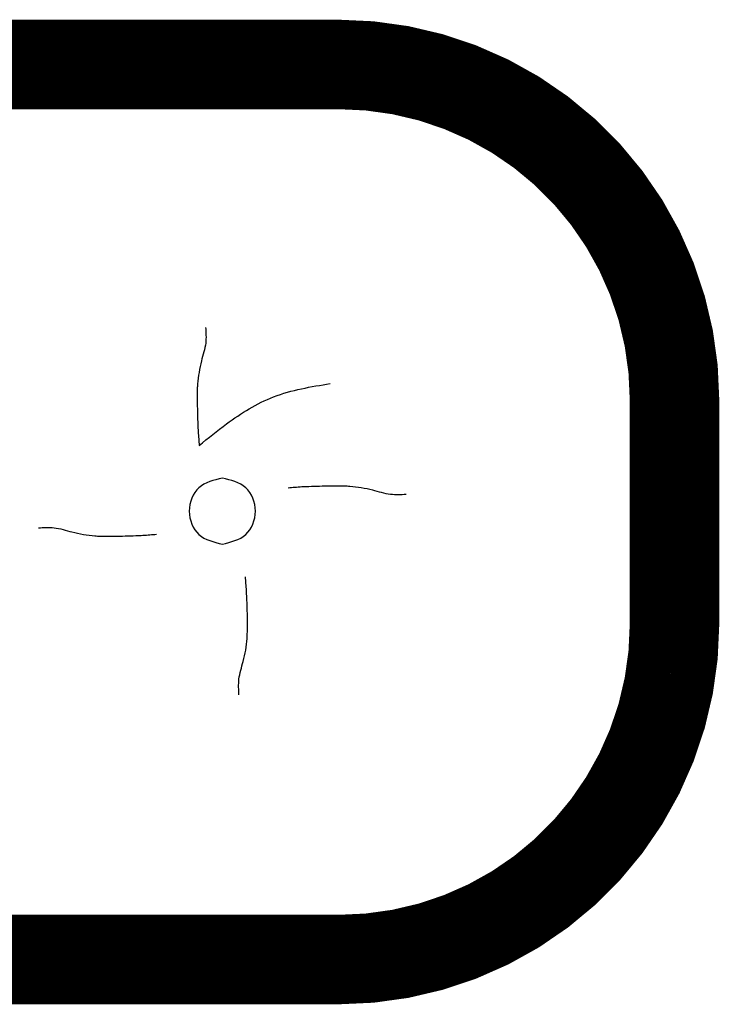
# Model space of a CAD drawing. Header units: inches. Extents: x -832 to -627, y -264 to 26.
# Tile 20 of 23: x -707 to -699, y -61 to -50. Entities that reach past the tile are written whole.
import ezdxf

# ---------------------------------------------------------------- set-up
doc = ezdxf.new("R2010")
doc.units = ezdxf.units.IN

# ---------------------------------------------------------------- blocks, each defined once
blk = doc.blocks.new('MEMBRANA__2', base_point=(-797.25, -81.75))
at = {"color": 7, "linetype": 'Continuous', "const_width": 0.5}
for points in [[(-747.951, -49.9), (-703.451, -49.9)], [(-703.451, -50.4), (-747.951, -50.4)], [(-699.951, -56.4), (-699.951, -53.9)], [(-699.451, -53.9), (-699.451, -56.4)], [(-760.132, -59.9), (-703.451, -59.9)], [(-703.451, -60.4), (-789.451, -60.4)]]:
    blk.add_lwpolyline(points, dxfattribs=at)
for points in [[(-699.451, -53.9, 0.414214), (-703.451, -49.9, 0.414214)], [(-699.951, -53.9, 0.414214), (-703.451, -50.4, 0.414214)], [(-703.451, -59.9, 0.414214), (-699.951, -56.4, 0.414214)], [(-703.451, -60.4, 0.414214), (-699.451, -56.4, 0.414214)]]:
    blk.add_lwpolyline(points, format="xyb", dxfattribs=at)
at = {"color": 7, "linetype": 'Continuous'}
for points in [[(-705.484, -55.398), (-705.486, -55.396), (-705.488, -55.393), (-705.49, -55.391), (-705.492, -55.389), (-705.495, -55.386), (-705.497, -55.384), (-705.499, -55.381), (-705.501, -55.379), (-705.504, -55.376), (-705.506, -55.373), (-705.508, -55.371), (-705.511, -55.368), (-705.513, -55.365), (-705.516, -55.362), (-705.519, -55.359), (-705.521, -55.356), (-705.524, -55.352), (-705.527, -55.349), (-705.53, -55.346), (-705.532, -55.343), (-705.535, -55.339), (-705.538, -55.336), (-705.541, -55.332), (-705.544, -55.329), (-705.547, -55.325), (-705.55, -55.321), (-705.553, -55.318), (-705.557, -55.314), (-705.56, -55.31), (-705.563, -55.306), (-705.566, -55.302), (-705.569, -55.298), (-705.573, -55.294), (-705.576, -55.29), (-705.58, -55.286), (-705.583, -55.281), (-705.586, -55.277), (-705.59, -55.273), (-705.594, -55.268), (-705.597, -55.264), (-705.601, -55.259), (-705.604, -55.255), (-705.608, -55.25), (-705.612, -55.246), (-705.615, -55.241), (-705.619, -55.236), (-705.623, -55.231), (-705.627, -55.226), (-705.63, -55.221), (-705.634, -55.217), (-705.638, -55.212), (-705.642, -55.206), (-705.646, -55.201), (-705.65, -55.196), (-705.654, -55.191), (-705.658, -55.186), (-705.662, -55.18), (-705.666, -55.175), (-705.67, -55.17), (-705.674, -55.164), (-705.678, -55.159), (-705.682, -55.153), (-705.686, -55.148), (-705.69, -55.142), (-705.694, -55.136), (-705.699, -55.131), (-705.703, -55.125), (-705.707, -55.119), (-705.711, -55.113), (-705.715, -55.107), (-705.72, -55.101), (-705.724, -55.095), (-705.728, -55.089), (-705.732, -55.083), (-705.737, -55.077), (-705.741, -55.071), (-705.745, -55.065), (-705.75, -55.059), (-705.754, -55.052), (-705.758, -55.046), (-705.763, -55.04), (-705.767, -55.033), (-705.771, -55.027), (-705.776, -55.02), (-705.78, -55.014), (-705.784, -55.007), (-705.789, -55.001), (-705.793, -54.994), (-705.797, -54.988), (-705.802, -54.981), (-705.806, -54.974), (-705.811, -54.967), (-705.815, -54.96), (-705.819, -54.954), (-705.824, -54.947), (-705.828, -54.94), (-705.832, -54.933), (-705.837, -54.926), (-705.841, -54.919), (-705.845, -54.912), (-705.85, -54.905), (-705.854, -54.898), (-705.859, -54.89), (-705.863, -54.883), (-705.867, -54.876), (-705.872, -54.869), (-705.876, -54.862), (-705.88, -54.854), (-705.885, -54.847), (-705.889, -54.839), (-705.893, -54.832), (-705.897, -54.825), (-705.902, -54.817), (-705.906, -54.81), (-705.91, -54.802), (-705.914, -54.795), (-705.919, -54.787), (-705.923, -54.779), (-705.927, -54.772), (-705.931, -54.764), (-705.935, -54.756), (-705.939, -54.749), (-705.944, -54.741), (-705.948, -54.733), (-705.952, -54.725), (-705.956, -54.717), (-705.96, -54.71), (-705.964, -54.702), (-705.968, -54.694), (-705.972, -54.686), (-705.976, -54.678), (-705.98, -54.67), (-705.984, -54.662), (-705.988, -54.654), (-705.992, -54.646), (-705.996, -54.638), (-705.999, -54.63), (-706.003, -54.621), (-706.007, -54.613), (-706.011, -54.605), (-706.014, -54.597), (-706.018, -54.589), (-706.022, -54.58), (-706.025, -54.572), (-706.029, -54.564), (-706.033, -54.556), (-706.036, -54.547), (-706.04, -54.539), (-706.043, -54.531), (-706.047, -54.522), (-706.05, -54.514), (-706.054, -54.505), (-706.057, -54.497), (-706.06, -54.489), (-706.064, -54.48), (-706.067, -54.472), (-706.07, -54.463), (-706.073, -54.455), (-706.076, -54.446), (-706.08, -54.438), (-706.083, -54.429), (-706.086, -54.42), (-706.089, -54.412), (-706.092, -54.403), (-706.095, -54.395), (-706.097, -54.386), (-706.1, -54.377), (-706.103, -54.369), (-706.106, -54.36), (-706.109, -54.351), (-706.111, -54.343), (-706.114, -54.334), (-706.116, -54.325), (-706.119, -54.316), (-706.121, -54.308), (-706.124, -54.299), (-706.126, -54.29), (-706.129, -54.281), (-706.131, -54.273), (-706.133, -54.264), (-706.135, -54.255), (-706.137, -54.246), (-706.14, -54.237), (-706.142, -54.228), (-706.144, -54.22), (-706.146, -54.211), (-706.147, -54.202), (-706.149, -54.193), (-706.151, -54.184), (-706.153, -54.175), (-706.154, -54.166), (-706.156, -54.158), (-706.158, -54.149), (-706.159, -54.14), (-706.16, -54.132), (-706.162, -54.123), (-706.163, -54.114), (-706.164, -54.106), (-706.165, -54.097), (-706.167, -54.089), (-706.168, -54.08), (-706.169, -54.071), (-706.17, -54.063), (-706.17, -54.054), (-706.171, -54.046), (-706.172, -54.037), (-706.173, -54.028), (-706.173, -54.019), (-706.174, -54.011), (-706.175, -54.002), (-706.175, -53.993), (-706.175, -53.984), (-706.176, -53.975), (-706.176, -53.966), (-706.176, -53.957), (-706.176, -53.948), (-706.177, -53.939), (-706.177, -53.93), (-706.177, -53.923), (-706.176, -53.915), (-706.176, -53.908), (-706.176, -53.9), (-706.176, -53.893), (-706.175, -53.886), (-706.175, -53.878), (-706.175, -53.871), (-706.174, -53.864), (-706.173, -53.857), (-706.173, -53.849), (-706.172, -53.842), (-706.171, -53.835), (-706.17, -53.828), (-706.17, -53.82), (-706.169, -53.813), (-706.168, -53.806), (-706.166, -53.799), (-706.165, -53.792), (-706.164, -53.785), (-706.163, -53.778), (-706.162, -53.771), (-706.16, -53.764), (-706.159, -53.757), (-706.157, -53.75), (-706.156, -53.744), (-706.154, -53.737), (-706.153, -53.73), (-706.151, -53.723), (-706.149, -53.717), (-706.148, -53.71), (-706.145, -53.703), (-706.143, -53.695), (-706.141, -53.688), (-706.139, -53.681), (-706.137, -53.674), (-706.134, -53.667), (-706.132, -53.659), (-706.129, -53.652), (-706.127, -53.645), (-706.124, -53.638), (-706.122, -53.632), (-706.119, -53.625), (-706.116, -53.618), (-706.113, -53.611), (-706.11, -53.604), (-706.107, -53.598), (-706.104, -53.591), (-706.101, -53.585), (-706.098, -53.578), (-706.095, -53.572), (-706.092, -53.565), (-706.088, -53.559), (-706.085, -53.552), (-706.082, -53.546), (-706.078, -53.54), (-706.075, -53.534), (-706.071, -53.527), (-706.068, -53.521), (-706.064, -53.515), (-706.06, -53.509), (-706.057, -53.503), (-706.053, -53.497), (-706.049, -53.491), (-706.045, -53.486), (-706.041, -53.48), (-706.037, -53.474), (-706.033, -53.468), (-706.029, -53.463), (-706.025, -53.457), (-706.021, -53.452), (-706.017, -53.446), (-706.013, -53.44), (-706.009, -53.435), (-706.004, -53.43), (-706, -53.424), (-705.996, -53.419), (-705.991, -53.414), (-705.987, -53.408), (-705.982, -53.403), (-705.978, -53.398), (-705.973, -53.393), (-705.969, -53.388), (-705.964, -53.383), (-705.96, -53.378), (-705.955, -53.373), (-705.95, -53.368), (-705.946, -53.363), (-705.941, -53.358), (-705.936, -53.354), (-705.931, -53.349), (-705.926, -53.344), (-705.922, -53.339), (-705.917, -53.335), (-705.912, -53.33), (-705.907, -53.326), (-705.902, -53.321), (-705.897, -53.317), (-705.892, -53.312), (-705.887, -53.308), (-705.882, -53.304), (-705.876, -53.299), (-705.871, -53.295), (-705.866, -53.291), (-705.861, -53.287), (-705.856, -53.282), (-705.851, -53.278), (-705.845, -53.274), (-705.84, -53.27), (-705.835, -53.266), (-705.83, -53.262), (-705.824, -53.258), (-705.819, -53.255), (-705.814, -53.251), (-705.808, -53.247), (-705.803, -53.243), (-705.798, -53.239), (-705.792, -53.236), (-705.787, -53.232), (-705.781, -53.228), (-705.776, -53.225), (-705.77, -53.221), (-705.765, -53.218), (-705.76, -53.214), (-705.754, -53.211), (-705.749, -53.207), (-705.743, -53.204), (-705.738, -53.201), (-705.732, -53.197), (-705.727, -53.194), (-705.721, -53.191), (-705.716, -53.188), (-705.71, -53.185), (-705.705, -53.181), (-705.699, -53.178), (-705.693, -53.175), (-705.688, -53.172), (-705.682, -53.169), (-705.677, -53.166), (-705.671, -53.163), (-705.666, -53.161), (-705.66, -53.158), (-705.655, -53.155), (-705.649, -53.152), (-705.644, -53.149), (-705.638, -53.147), (-705.633, -53.144), (-705.627, -53.141), (-705.622, -53.139), (-705.616, -53.136), (-705.611, -53.133), (-705.605, -53.131), (-705.6, -53.128), (-705.594, -53.126), (-705.589, -53.124), (-705.583, -53.121), (-705.578, -53.119), (-705.572, -53.116), (-705.567, -53.114), (-705.561, -53.112), (-705.556, -53.11), (-705.551, -53.107), (-705.545, -53.105), (-705.54, -53.103), (-705.535, -53.101), (-705.529, -53.099), (-705.524, -53.097), (-705.519, -53.095), (-705.513, -53.093), (-705.508, -53.091), (-705.503, -53.089), (-705.498, -53.087), (-705.492, -53.085), (-705.487, -53.083), (-705.482, -53.081), (-705.477, -53.08), (-705.472, -53.078), (-705.467, -53.076), (-705.461, -53.074), (-705.456, -53.073), (-705.451, -53.071), (-705.446, -53.069), (-705.441, -53.068), (-705.436, -53.066), (-705.431, -53.065), (-705.427, -53.063), (-705.422, -53.062), (-705.417, -53.06), (-705.412, -53.059), (-705.407, -53.057), (-705.402, -53.056), (-705.398, -53.054), (-705.393, -53.053), (-705.388, -53.052), (-705.384, -53.051), (-705.379, -53.049), (-705.375, -53.048), (-705.37, -53.047), (-705.365, -53.046), (-705.361, -53.045), (-705.357, -53.043), (-705.352, -53.042), (-705.348, -53.041), (-705.343, -53.04), (-705.339, -53.039), (-705.335, -53.038), (-705.331, -53.037), (-705.327, -53.036), (-705.322, -53.035), (-705.318, -53.034), (-705.314, -53.033), (-705.31, -53.033), (-705.306, -53.032), (-705.302, -53.031), (-705.299, -53.03), (-705.295, -53.029), (-705.291, -53.029), (-705.287, -53.028), (-705.284, -53.027), (-705.28, -53.026), (-705.276, -53.026), (-705.273, -53.025), (-705.269, -53.024), (-705.266, -53.024), (-705.263, -53.023), (-705.259, -53.023), (-705.256, -53.022), (-705.253, -53.022), (-705.249, -53.021), (-705.246, -53.021), (-705.243, -53.02), (-705.24, -53.02), (-705.237, -53.019), (-705.234, -53.019), (-705.232, -53.019), (-705.229, -53.018), (-705.226, -53.018), (-705.223, -53.018), (-705.221, -53.017), (-705.218, -53.017), (-705.216, -53.017), (-705.213, -53.017), (-705.211, -53.016), (-705.208, -53.016), (-705.207, -53.016), (-705.206, -53.016), (-705.205, -53.016), (-705.203, -53.016), (-705.202, -53.016), (-705.201, -53.016), (-705.2, -53.016), (-705.198, -53.016), (-705.197, -53.016), (-705.196, -53.016), (-705.194, -53.016), (-705.193, -53.015), (-705.192, -53.015), (-705.19, -53.015), (-705.189, -53.015), (-705.187, -53.015), (-705.186, -53.015), (-705.184, -53.015), (-705.184, -53.015), (-705.184, -53.015), (-705.183, -53.015), (-705.183, -53.015), (-705.182, -53.015), (-705.182, -53.015), (-705.181, -53.015), (-705.18, -53.015), (-705.18, -53.015), (-705.179, -53.015), (-705.178, -53.016), (-705.178, -53.016), (-705.177, -53.016), (-705.176, -53.016), (-705.175, -53.016), (-705.174, -53.016), (-705.174, -53.016), (-705.173, -53.016), (-705.172, -53.016), (-705.171, -53.016), (-705.17, -53.016), (-705.166, -53.016), (-705.162, -53.016), (-705.159, -53.017), (-705.155, -53.017), (-705.151, -53.017), (-705.147, -53.018), (-705.143, -53.018), (-705.14, -53.018), (-705.136, -53.019), (-705.132, -53.019), (-705.129, -53.02), (-705.125, -53.02), (-705.121, -53.021), (-705.118, -53.022), (-705.114, -53.022), (-705.11, -53.023), (-705.107, -53.023), (-705.103, -53.024), (-705.1, -53.025), (-705.096, -53.026), (-705.093, -53.026), (-705.089, -53.027), (-705.086, -53.028), (-705.082, -53.029), (-705.079, -53.03), (-705.076, -53.03), (-705.072, -53.031), (-705.069, -53.032), (-705.066, -53.033), (-705.062, -53.034), (-705.059, -53.035), (-705.056, -53.036), (-705.053, -53.037), (-705.05, -53.038), (-705.047, -53.039), (-705.044, -53.04), (-705.041, -53.041), (-705.038, -53.042), (-705.035, -53.043), (-705.032, -53.044), (-705.029, -53.045), (-705.026, -53.046), (-705.023, -53.047), (-705.02, -53.048), (-705.017, -53.049), (-705.015, -53.05), (-705.012, -53.051), (-705.009, -53.052), (-705.007, -53.053), (-705.004, -53.054), (-705.002, -53.055), (-704.999, -53.056), (-704.997, -53.057), (-704.994, -53.058), (-704.992, -53.059), (-704.99, -53.06), (-704.987, -53.061), (-704.985, -53.062), (-704.983, -53.063), (-704.981, -53.064), (-704.979, -53.065), (-704.977, -53.066), (-704.975, -53.067), (-704.973, -53.068), (-704.971, -53.069), (-704.969, -53.07), (-704.967, -53.07), (-704.965, -53.071), (-704.963, -53.072), (-704.962, -53.073), (-704.96, -53.074), (-704.959, -53.075), (-704.957, -53.075), (-704.956, -53.076), (-704.954, -53.077), (-704.953, -53.078), (-704.951, -53.078), (-704.95, -53.079), (-704.949, -53.08), (-704.948, -53.08), (-704.947, -53.081), (-704.946, -53.081), (-704.945, -53.082), (-704.944, -53.083), (-704.943, -53.083), (-704.942, -53.083), (-704.941, -53.084), (-704.941, -53.084), (-704.94, -53.085), (-704.939, -53.085), (-704.939, -53.085), (-704.938, -53.086), (-704.938, -53.086), (-704.937, -53.086), (-704.937, -53.086), (-704.937, -53.086), (-704.937, -53.086), (-704.937, -53.087), (-704.937, -53.087)], [(-704.937, -53.087), (-704.936, -53.262), (-704.984, -53.462), (-705.026, -53.719), (-705.03, -53.774), (-705.031, -53.837), (-705.031, -53.886), (-705.03, -53.937), (-705.024, -54.174), (-705.014, -54.332), (-705.008, -54.406)], [(-705.008, -54.406), (-704.703, -54.166), (-704.177, -53.863), (-703.545, -53.715)], [(-703.545, -53.715), (-703.537, -53.715), (-703.529, -53.715), (-703.521, -53.715), (-703.513, -53.715), (-703.506, -53.715), (-703.498, -53.716), (-703.49, -53.716), (-703.483, -53.717), (-703.475, -53.717), (-703.468, -53.718), (-703.46, -53.719), (-703.453, -53.719), (-703.446, -53.72), (-703.438, -53.721), (-703.431, -53.722), (-703.424, -53.723), (-703.416, -53.724), (-703.409, -53.725), (-703.402, -53.726), (-703.395, -53.727), (-703.388, -53.728), (-703.381, -53.73), (-703.374, -53.731), (-703.367, -53.732), (-703.36, -53.734), (-703.353, -53.735), (-703.347, -53.737), (-703.34, -53.739), (-703.333, -53.74), (-703.326, -53.742), (-703.32, -53.744), (-703.313, -53.746), (-703.307, -53.747), (-703.3, -53.749), (-703.294, -53.751), (-703.287, -53.753), (-703.281, -53.756), (-703.274, -53.758), (-703.268, -53.76), (-703.262, -53.762), (-703.255, -53.764), (-703.249, -53.767), (-703.243, -53.769), (-703.237, -53.771), (-703.231, -53.774), (-703.225, -53.776), (-703.219, -53.779), (-703.213, -53.782), (-703.207, -53.784), (-703.201, -53.787), (-703.195, -53.79), (-703.189, -53.792), (-703.183, -53.795), (-703.178, -53.798), (-703.172, -53.801), (-703.166, -53.804), (-703.161, -53.807), (-703.155, -53.81), (-703.149, -53.813), (-703.144, -53.816), (-703.138, -53.819), (-703.133, -53.823), (-703.127, -53.826), (-703.122, -53.829), (-703.117, -53.832), (-703.111, -53.836), (-703.106, -53.839), (-703.101, -53.842), (-703.095, -53.846), (-703.09, -53.849), (-703.085, -53.853), (-703.08, -53.856), (-703.075, -53.86), (-703.07, -53.864), (-703.065, -53.867), (-703.06, -53.871), (-703.055, -53.875), (-703.05, -53.878), (-703.045, -53.882), (-703.04, -53.886), (-703.036, -53.89), (-703.031, -53.894), (-703.026, -53.898), (-703.021, -53.902), (-703.017, -53.906), (-703.012, -53.91), (-703.007, -53.914), (-703.003, -53.918), (-702.998, -53.922), (-702.994, -53.926), (-702.989, -53.93), (-702.985, -53.934), (-702.981, -53.938), (-702.976, -53.942), (-702.972, -53.947), (-702.968, -53.951), (-702.963, -53.955), (-702.959, -53.96), (-702.955, -53.964), (-702.951, -53.968), (-702.946, -53.973), (-702.942, -53.977), (-702.938, -53.981), (-702.934, -53.986), (-702.93, -53.99), (-702.926, -53.995), (-702.922, -53.999), (-702.918, -54.004), (-702.915, -54.008), (-702.911, -54.013), (-702.907, -54.017), (-702.903, -54.022), (-702.899, -54.027), (-702.896, -54.031), (-702.892, -54.036), (-702.888, -54.041), (-702.885, -54.045), (-702.881, -54.05), (-702.877, -54.055), (-702.874, -54.059), (-702.87, -54.064), (-702.867, -54.069), (-702.863, -54.074), (-702.86, -54.078), (-702.857, -54.083), (-702.853, -54.088), (-702.85, -54.093), (-702.847, -54.098), (-702.843, -54.102), (-702.84, -54.107), (-702.837, -54.112), (-702.834, -54.117), (-702.83, -54.122), (-702.827, -54.127), (-702.824, -54.132), (-702.821, -54.136), (-702.818, -54.141), (-702.815, -54.146), (-702.812, -54.151), (-702.809, -54.156), (-702.806, -54.161), (-702.803, -54.166), (-702.8, -54.171), (-702.798, -54.176), (-702.795, -54.181), (-702.792, -54.186), (-702.789, -54.191), (-702.786, -54.195), (-702.784, -54.2), (-702.781, -54.205), (-702.778, -54.21), (-702.776, -54.215), (-702.773, -54.22), (-702.771, -54.225), (-702.768, -54.23), (-702.765, -54.235), (-702.763, -54.24), (-702.76, -54.245), (-702.758, -54.25), (-702.756, -54.255), (-702.753, -54.26), (-702.751, -54.265), (-702.749, -54.27), (-702.746, -54.275), (-702.744, -54.279), (-702.742, -54.284), (-702.739, -54.289), (-702.737, -54.294), (-702.735, -54.299), (-702.733, -54.304), (-702.731, -54.309), (-702.729, -54.314), (-702.727, -54.319), (-702.724, -54.323), (-702.722, -54.328), (-702.72, -54.333), (-702.718, -54.338), (-702.716, -54.343), (-702.715, -54.348), (-702.713, -54.352), (-702.711, -54.357), (-702.709, -54.362), (-702.707, -54.367), (-702.705, -54.371), (-702.703, -54.376), (-702.702, -54.381), (-702.7, -54.385), (-702.698, -54.39), (-702.696, -54.395), (-702.695, -54.399), (-702.693, -54.404), (-702.691, -54.409), (-702.69, -54.413), (-702.688, -54.418), (-702.687, -54.423), (-702.685, -54.427), (-702.684, -54.432), (-702.682, -54.436), (-702.681, -54.441), (-702.679, -54.445), (-702.678, -54.45), (-702.676, -54.454), (-702.675, -54.458), (-702.674, -54.463), (-702.672, -54.467), (-702.671, -54.471), (-702.67, -54.476), (-702.668, -54.48), (-702.667, -54.484), (-702.666, -54.489), (-702.665, -54.493), (-702.663, -54.497), (-702.662, -54.501), (-702.661, -54.505), (-702.66, -54.51), (-702.659, -54.514), (-702.658, -54.518), (-702.657, -54.522), (-702.656, -54.526), (-702.655, -54.53), (-702.654, -54.534), (-702.653, -54.538), (-702.652, -54.542), (-702.651, -54.545), (-702.65, -54.549), (-702.649, -54.553), (-702.648, -54.557), (-702.647, -54.561), (-702.646, -54.564), (-702.645, -54.568), (-702.645, -54.572), (-702.644, -54.575), (-702.643, -54.579), (-702.642, -54.582), (-702.642, -54.586), (-702.641, -54.589), (-702.64, -54.593), (-702.639, -54.596), (-702.639, -54.6), (-702.638, -54.603), (-702.637, -54.606), (-702.637, -54.609), (-702.636, -54.613), (-702.636, -54.616), (-702.635, -54.619), (-702.635, -54.622), (-702.634, -54.625), (-702.634, -54.628), (-702.633, -54.631), (-702.633, -54.634), (-702.632, -54.637), (-702.632, -54.64), (-702.631, -54.643), (-702.631, -54.645), (-702.63, -54.648), (-702.63, -54.651), (-702.63, -54.654), (-702.629, -54.656), (-702.629, -54.659), (-702.629, -54.661), (-702.628, -54.664), (-702.628, -54.666), (-702.628, -54.668), (-702.628, -54.671), (-702.627, -54.673), (-702.627, -54.675), (-702.627, -54.677), (-702.627, -54.68), (-702.627, -54.681), (-702.627, -54.683), (-702.626, -54.684), (-702.626, -54.686), (-702.626, -54.687), (-702.626, -54.689), (-702.626, -54.69), (-702.626, -54.692), (-702.626, -54.693), (-702.626, -54.695), (-702.626, -54.696), (-702.626, -54.698), (-702.626, -54.699), (-702.626, -54.701), (-702.626, -54.703), (-702.626, -54.704), (-702.626, -54.706), (-702.626, -54.707), (-702.626, -54.707), (-702.626, -54.707), (-702.626, -54.708), (-702.626, -54.708), (-702.626, -54.709), (-702.626, -54.709), (-702.626, -54.71), (-702.626, -54.71), (-702.626, -54.711), (-702.626, -54.712), (-702.626, -54.713), (-702.626, -54.713), (-702.626, -54.714), (-702.626, -54.715), (-702.626, -54.716), (-702.626, -54.716), (-702.626, -54.717), (-702.626, -54.718), (-702.626, -54.719), (-702.626, -54.72), (-702.626, -54.724), (-702.626, -54.728), (-702.627, -54.731), (-702.627, -54.735), (-702.627, -54.739), (-702.628, -54.743), (-702.628, -54.747), (-702.629, -54.75), (-702.629, -54.754), (-702.629, -54.758), (-702.63, -54.762), (-702.63, -54.765), (-702.631, -54.769), (-702.632, -54.773), (-702.632, -54.776), (-702.633, -54.78), (-702.634, -54.784), (-702.634, -54.787), (-702.635, -54.791), (-702.636, -54.794), (-702.636, -54.798), (-702.637, -54.801), (-702.638, -54.805), (-702.639, -54.808), (-702.64, -54.811), (-702.64, -54.815), (-702.641, -54.818), (-702.642, -54.821), (-702.643, -54.825), (-702.644, -54.828), (-702.645, -54.831), (-702.646, -54.834), (-702.647, -54.838), (-702.648, -54.841), (-702.649, -54.844), (-702.65, -54.847), (-702.651, -54.85), (-702.652, -54.853), (-702.653, -54.856), (-702.654, -54.859), (-702.655, -54.862), (-702.656, -54.865), (-702.657, -54.868), (-702.658, -54.87), (-702.659, -54.873), (-702.66, -54.876), (-702.661, -54.879), (-702.662, -54.881), (-702.663, -54.884), (-702.664, -54.886), (-702.665, -54.889), (-702.666, -54.891), (-702.667, -54.894), (-702.668, -54.896), (-702.669, -54.899), (-702.67, -54.901), (-702.671, -54.903), (-702.672, -54.906), (-702.673, -54.908), (-702.674, -54.91), (-702.675, -54.912), (-702.675, -54.914), (-702.676, -54.916), (-702.677, -54.918), (-702.678, -54.92), (-702.679, -54.922), (-702.68, -54.924), (-702.681, -54.926), (-702.682, -54.927), (-702.683, -54.929), (-702.683, -54.931), (-702.684, -54.932), (-702.685, -54.934), (-702.686, -54.935), (-702.686, -54.937), (-702.687, -54.938), (-702.688, -54.939), (-702.688, -54.941), (-702.689, -54.942), (-702.69, -54.943), (-702.69, -54.944), (-702.691, -54.945), (-702.691, -54.946), (-702.692, -54.947), (-702.692, -54.948), (-702.693, -54.949), (-702.693, -54.95), (-702.694, -54.95), (-702.694, -54.951), (-702.694, -54.952), (-702.695, -54.952), (-702.695, -54.953), (-702.695, -54.953), (-702.695, -54.953), (-702.696, -54.954), (-702.696, -54.954), (-702.696, -54.954), (-702.696, -54.954), (-702.696, -54.954)], [(-704.75, -54.771), (-705.011, -54.879), (-705.119, -55.14), (-705.011, -55.401), (-704.75, -55.509)], [(-704.75, -55.509), (-704.489, -55.401), (-704.381, -55.14), (-704.489, -54.879), (-704.75, -54.771)], [(-704.016, -54.883), (-704.014, -54.885), (-704.012, -54.887), (-704.01, -54.89), (-704.008, -54.892), (-704.006, -54.894), (-704.004, -54.897), (-704.001, -54.899), (-703.999, -54.902), (-703.997, -54.905), (-703.994, -54.907), (-703.992, -54.91), (-703.99, -54.913), (-703.987, -54.916), (-703.984, -54.919), (-703.982, -54.922), (-703.979, -54.925), (-703.976, -54.928), (-703.974, -54.932), (-703.971, -54.935), (-703.968, -54.938), (-703.965, -54.942), (-703.962, -54.945), (-703.959, -54.949), (-703.956, -54.952), (-703.953, -54.956), (-703.95, -54.96), (-703.947, -54.963), (-703.944, -54.967), (-703.941, -54.971), (-703.938, -54.975), (-703.934, -54.979), (-703.931, -54.983), (-703.928, -54.987), (-703.924, -54.991), (-703.921, -54.995), (-703.917, -55), (-703.914, -55.004), (-703.91, -55.008), (-703.907, -55.013), (-703.903, -55.017), (-703.9, -55.022), (-703.896, -55.026), (-703.893, -55.031), (-703.889, -55.035), (-703.885, -55.04), (-703.881, -55.045), (-703.878, -55.05), (-703.874, -55.055), (-703.87, -55.06), (-703.866, -55.065), (-703.862, -55.07), (-703.858, -55.075), (-703.855, -55.08), (-703.851, -55.085), (-703.847, -55.09), (-703.843, -55.095), (-703.839, -55.101), (-703.835, -55.106), (-703.831, -55.112), (-703.827, -55.117), (-703.823, -55.122), (-703.818, -55.128), (-703.814, -55.134), (-703.81, -55.139), (-703.806, -55.145), (-703.802, -55.151), (-703.798, -55.156), (-703.794, -55.162), (-703.789, -55.168), (-703.785, -55.174), (-703.781, -55.18), (-703.777, -55.186), (-703.772, -55.192), (-703.768, -55.198), (-703.764, -55.204), (-703.76, -55.21), (-703.755, -55.217), (-703.751, -55.223), (-703.747, -55.229), (-703.742, -55.235), (-703.738, -55.242), (-703.734, -55.248), (-703.729, -55.255), (-703.725, -55.261), (-703.721, -55.268), (-703.716, -55.274), (-703.712, -55.281), (-703.707, -55.287), (-703.703, -55.294), (-703.699, -55.301), (-703.694, -55.307), (-703.69, -55.314), (-703.686, -55.321), (-703.681, -55.328), (-703.677, -55.335), (-703.672, -55.342), (-703.668, -55.349), (-703.664, -55.356), (-703.659, -55.363), (-703.655, -55.37), (-703.651, -55.377), (-703.646, -55.384), (-703.642, -55.391), (-703.638, -55.398), (-703.633, -55.406), (-703.629, -55.413), (-703.625, -55.42), (-703.62, -55.427), (-703.616, -55.435), (-703.612, -55.442), (-703.607, -55.45), (-703.603, -55.457), (-703.599, -55.465), (-703.595, -55.472), (-703.59, -55.48), (-703.586, -55.487), (-703.582, -55.495), (-703.578, -55.502), (-703.573, -55.51), (-703.569, -55.518), (-703.565, -55.526), (-703.561, -55.533), (-703.557, -55.541), (-703.553, -55.549), (-703.549, -55.557), (-703.545, -55.564), (-703.54, -55.572), (-703.536, -55.58), (-703.532, -55.588), (-703.528, -55.596), (-703.524, -55.604), (-703.52, -55.612), (-703.517, -55.62), (-703.513, -55.628), (-703.509, -55.636), (-703.505, -55.644), (-703.501, -55.652), (-703.497, -55.661), (-703.493, -55.669), (-703.49, -55.677), (-703.486, -55.685), (-703.482, -55.693), (-703.479, -55.702), (-703.475, -55.71), (-703.471, -55.718), (-703.468, -55.726), (-703.464, -55.735), (-703.461, -55.743), (-703.457, -55.751), (-703.454, -55.76), (-703.45, -55.768), (-703.447, -55.777), (-703.443, -55.785), (-703.44, -55.794), (-703.437, -55.802), (-703.434, -55.811), (-703.43, -55.819), (-703.427, -55.828), (-703.424, -55.836), (-703.421, -55.845), (-703.418, -55.853), (-703.415, -55.862), (-703.412, -55.87), (-703.409, -55.879), (-703.406, -55.888), (-703.403, -55.896), (-703.4, -55.905), (-703.397, -55.914), (-703.395, -55.922), (-703.392, -55.931), (-703.389, -55.94), (-703.387, -55.948), (-703.384, -55.957), (-703.382, -55.966), (-703.379, -55.975), (-703.377, -55.983), (-703.374, -55.992), (-703.372, -56.001), (-703.37, -56.01), (-703.367, -56.019), (-703.365, -56.027), (-703.363, -56.036), (-703.361, -56.045), (-703.359, -56.054), (-703.357, -56.063), (-703.355, -56.072), (-703.353, -56.08), (-703.351, -56.089), (-703.35, -56.098), (-703.348, -56.107), (-703.346, -56.116), (-703.345, -56.125), (-703.343, -56.134), (-703.342, -56.142), (-703.34, -56.151), (-703.339, -56.159), (-703.338, -56.168), (-703.336, -56.176), (-703.335, -56.185), (-703.334, -56.193), (-703.333, -56.202), (-703.332, -56.21), (-703.331, -56.219), (-703.33, -56.227), (-703.33, -56.236), (-703.329, -56.245), (-703.328, -56.253), (-703.327, -56.262), (-703.327, -56.271), (-703.326, -56.279), (-703.326, -56.288), (-703.325, -56.297), (-703.325, -56.306), (-703.325, -56.315), (-703.325, -56.324), (-703.324, -56.333), (-703.324, -56.341), (-703.324, -56.351), (-703.324, -56.358), (-703.324, -56.365), (-703.325, -56.373), (-703.325, -56.38), (-703.325, -56.387), (-703.325, -56.395), (-703.326, -56.402), (-703.326, -56.409), (-703.327, -56.416), (-703.327, -56.424), (-703.328, -56.431), (-703.329, -56.438), (-703.33, -56.445), (-703.33, -56.452), (-703.331, -56.459), (-703.332, -56.466), (-703.333, -56.474), (-703.334, -56.481), (-703.335, -56.488), (-703.337, -56.495), (-703.338, -56.501), (-703.339, -56.508), (-703.34, -56.515), (-703.342, -56.522), (-703.343, -56.529), (-703.345, -56.536), (-703.346, -56.542), (-703.348, -56.549), (-703.35, -56.556), (-703.351, -56.562), (-703.353, -56.569), (-703.355, -56.576), (-703.357, -56.584), (-703.359, -56.591), (-703.362, -56.598), (-703.364, -56.606), (-703.366, -56.613), (-703.369, -56.62), (-703.371, -56.627), (-703.374, -56.634), (-703.376, -56.641), (-703.379, -56.648), (-703.382, -56.655), (-703.384, -56.662), (-703.387, -56.668), (-703.39, -56.675), (-703.393, -56.682), (-703.396, -56.688), (-703.399, -56.695), (-703.402, -56.701), (-703.405, -56.708), (-703.409, -56.714), (-703.412, -56.721), (-703.415, -56.727), (-703.419, -56.733), (-703.422, -56.74), (-703.425, -56.746), (-703.429, -56.752), (-703.433, -56.758), (-703.436, -56.764), (-703.44, -56.77), (-703.444, -56.776), (-703.447, -56.782), (-703.451, -56.788), (-703.455, -56.794), (-703.459, -56.8), (-703.463, -56.806), (-703.467, -56.811), (-703.471, -56.817), (-703.475, -56.823), (-703.479, -56.828), (-703.483, -56.834), (-703.487, -56.839), (-703.492, -56.845), (-703.496, -56.85), (-703.5, -56.856), (-703.504, -56.861), (-703.509, -56.866), (-703.513, -56.872), (-703.518, -56.877), (-703.522, -56.882), (-703.527, -56.887), (-703.531, -56.892), (-703.536, -56.897), (-703.541, -56.902), (-703.545, -56.907), (-703.55, -56.912), (-703.555, -56.917), (-703.559, -56.922), (-703.564, -56.927), (-703.569, -56.931), (-703.574, -56.936), (-703.579, -56.941), (-703.584, -56.945), (-703.589, -56.95), (-703.593, -56.954), (-703.598, -56.959), (-703.603, -56.963), (-703.609, -56.968), (-703.614, -56.972), (-703.619, -56.977), (-703.624, -56.981), (-703.629, -56.985), (-703.634, -56.989), (-703.639, -56.994), (-703.644, -56.998), (-703.65, -57.002), (-703.655, -57.006), (-703.66, -57.01), (-703.665, -57.014), (-703.671, -57.018), (-703.676, -57.022), (-703.681, -57.026), (-703.687, -57.03), (-703.692, -57.033), (-703.697, -57.037), (-703.703, -57.041), (-703.708, -57.045), (-703.713, -57.048), (-703.719, -57.052), (-703.724, -57.056), (-703.73, -57.059), (-703.735, -57.063), (-703.741, -57.066), (-703.746, -57.07), (-703.752, -57.073), (-703.757, -57.076), (-703.763, -57.08), (-703.768, -57.083), (-703.774, -57.086), (-703.779, -57.09), (-703.785, -57.093), (-703.79, -57.096), (-703.796, -57.099), (-703.801, -57.102), (-703.807, -57.105), (-703.812, -57.108), (-703.818, -57.111), (-703.823, -57.114), (-703.829, -57.117), (-703.834, -57.12), (-703.84, -57.123), (-703.846, -57.126), (-703.851, -57.129), (-703.857, -57.131), (-703.862, -57.134), (-703.868, -57.137), (-703.873, -57.139), (-703.879, -57.142), (-703.884, -57.145), (-703.89, -57.147), (-703.895, -57.15), (-703.901, -57.152), (-703.906, -57.155), (-703.912, -57.157), (-703.917, -57.16), (-703.923, -57.162), (-703.928, -57.164), (-703.933, -57.167), (-703.939, -57.169), (-703.944, -57.171), (-703.95, -57.173), (-703.955, -57.175), (-703.96, -57.178), (-703.966, -57.18), (-703.971, -57.182), (-703.976, -57.184), (-703.982, -57.186), (-703.987, -57.188), (-703.992, -57.19), (-703.998, -57.192), (-704.003, -57.194), (-704.008, -57.196), (-704.013, -57.198), (-704.018, -57.199), (-704.024, -57.201), (-704.029, -57.203), (-704.034, -57.205), (-704.039, -57.206), (-704.044, -57.208), (-704.049, -57.21), (-704.054, -57.211), (-704.059, -57.213), (-704.064, -57.215), (-704.069, -57.216), (-704.074, -57.218), (-704.079, -57.219), (-704.084, -57.221), (-704.088, -57.222), (-704.093, -57.224), (-704.098, -57.225), (-704.103, -57.226), (-704.107, -57.228), (-704.112, -57.229), (-704.117, -57.23), (-704.121, -57.232), (-704.126, -57.233), (-704.13, -57.234), (-704.135, -57.235), (-704.139, -57.236), (-704.144, -57.238), (-704.148, -57.239), (-704.153, -57.24), (-704.157, -57.241), (-704.161, -57.242), (-704.165, -57.243), (-704.17, -57.244), (-704.174, -57.245), (-704.178, -57.246), (-704.182, -57.247), (-704.186, -57.248), (-704.19, -57.248), (-704.194, -57.249), (-704.198, -57.25), (-704.202, -57.251), (-704.206, -57.252), (-704.209, -57.252), (-704.213, -57.253), (-704.217, -57.254), (-704.22, -57.255), (-704.224, -57.255), (-704.228, -57.256), (-704.231, -57.256), (-704.235, -57.257), (-704.238, -57.258), (-704.241, -57.258), (-704.245, -57.259), (-704.248, -57.259), (-704.251, -57.26), (-704.254, -57.26), (-704.257, -57.261), (-704.26, -57.261), (-704.263, -57.261), (-704.266, -57.262), (-704.269, -57.262), (-704.272, -57.263), (-704.274, -57.263), (-704.277, -57.263), (-704.28, -57.264), (-704.282, -57.264), (-704.285, -57.264), (-704.287, -57.264), (-704.29, -57.264), (-704.292, -57.265), (-704.293, -57.265), (-704.295, -57.265), (-704.296, -57.265), (-704.297, -57.265), (-704.298, -57.265), (-704.299, -57.265), (-704.301, -57.265), (-704.302, -57.265), (-704.303, -57.265), (-704.305, -57.265), (-704.306, -57.265), (-704.307, -57.265), (-704.309, -57.266), (-704.31, -57.266), (-704.312, -57.266), (-704.313, -57.266), (-704.315, -57.266), (-704.316, -57.266), (-704.316, -57.266), (-704.317, -57.266), (-704.317, -57.266), (-704.318, -57.266), (-704.318, -57.266), (-704.319, -57.266), (-704.319, -57.266), (-704.32, -57.266), (-704.321, -57.265), (-704.321, -57.265), (-704.322, -57.265), (-704.323, -57.265), (-704.323, -57.265), (-704.324, -57.265), (-704.325, -57.265), (-704.326, -57.265), (-704.327, -57.265), (-704.328, -57.265), (-704.328, -57.265), (-704.329, -57.265), (-704.33, -57.265), (-704.334, -57.265), (-704.338, -57.265), (-704.342, -57.264), (-704.346, -57.264), (-704.349, -57.264), (-704.353, -57.263), (-704.357, -57.263), (-704.361, -57.263), (-704.364, -57.262), (-704.368, -57.262), (-704.372, -57.261), (-704.375, -57.261), (-704.379, -57.26), (-704.383, -57.259), (-704.386, -57.259), (-704.39, -57.258), (-704.394, -57.258), (-704.397, -57.257), (-704.401, -57.256), (-704.404, -57.255), (-704.408, -57.255), (-704.411, -57.254), (-704.415, -57.253), (-704.418, -57.252), (-704.421, -57.251), (-704.425, -57.251), (-704.428, -57.25), (-704.431, -57.249), (-704.435, -57.248), (-704.438, -57.247), (-704.441, -57.246), (-704.444, -57.245), (-704.447, -57.244), (-704.451, -57.243), (-704.454, -57.242), (-704.457, -57.241), (-704.46, -57.24), (-704.463, -57.239), (-704.466, -57.238), (-704.469, -57.237), (-704.472, -57.236), (-704.474, -57.235), (-704.477, -57.234), (-704.48, -57.233), (-704.483, -57.232), (-704.486, -57.231), (-704.488, -57.23), (-704.491, -57.229), (-704.494, -57.228), (-704.496, -57.227), (-704.499, -57.226), (-704.501, -57.225), (-704.504, -57.224), (-704.506, -57.223), (-704.508, -57.222), (-704.511, -57.221), (-704.513, -57.22), (-704.515, -57.219), (-704.517, -57.218), (-704.52, -57.217), (-704.522, -57.216), (-704.524, -57.215), (-704.526, -57.214), (-704.528, -57.213), (-704.53, -57.212), (-704.531, -57.211), (-704.533, -57.21), (-704.535, -57.209), (-704.537, -57.209), (-704.539, -57.208), (-704.54, -57.207), (-704.542, -57.206), (-704.543, -57.205), (-704.545, -57.205), (-704.546, -57.204), (-704.548, -57.203), (-704.549, -57.202), (-704.55, -57.202), (-704.551, -57.201), (-704.553, -57.2), (-704.554, -57.2), (-704.555, -57.199), (-704.556, -57.199), (-704.557, -57.198), (-704.558, -57.198), (-704.558, -57.197), (-704.559, -57.197), (-704.56, -57.196), (-704.56, -57.196), (-704.561, -57.196), (-704.562, -57.195), (-704.562, -57.195), (-704.562, -57.195), (-704.563, -57.195), (-704.563, -57.194), (-704.563, -57.194), (-704.564, -57.194), (-704.564, -57.194), (-704.564, -57.194)], [(-702.696, -54.954), (-702.872, -54.954), (-703.071, -54.907), (-703.327, -54.865), (-703.384, -54.861), (-703.447, -54.86), (-703.496, -54.86), (-703.547, -54.861), (-703.784, -54.867), (-703.942, -54.876), (-704.016, -54.883)], [(-704.493, -55.875), (-704.495, -55.877), (-704.497, -55.879), (-704.499, -55.881), (-704.502, -55.883), (-704.504, -55.885), (-704.507, -55.887), (-704.509, -55.889), (-704.512, -55.892), (-704.515, -55.894), (-704.517, -55.896), (-704.52, -55.899), (-704.523, -55.901), (-704.526, -55.904), (-704.529, -55.906), (-704.532, -55.909), (-704.535, -55.912), (-704.538, -55.914), (-704.542, -55.917), (-704.545, -55.92), (-704.548, -55.923), (-704.552, -55.926), (-704.555, -55.929), (-704.559, -55.931), (-704.562, -55.934), (-704.566, -55.938), (-704.57, -55.941), (-704.573, -55.944), (-704.577, -55.947), (-704.581, -55.95), (-704.585, -55.953), (-704.589, -55.957), (-704.593, -55.96), (-704.597, -55.963), (-704.601, -55.967), (-704.605, -55.97), (-704.61, -55.973), (-704.614, -55.977), (-704.618, -55.98), (-704.623, -55.984), (-704.627, -55.987), (-704.632, -55.991), (-704.636, -55.995), (-704.641, -55.998), (-704.645, -56.002), (-704.65, -56.006), (-704.655, -56.009), (-704.66, -56.013), (-704.665, -56.017), (-704.67, -56.021), (-704.675, -56.025), (-704.68, -56.028), (-704.685, -56.032), (-704.69, -56.036), (-704.695, -56.04), (-704.7, -56.044), (-704.705, -56.048), (-704.711, -56.052), (-704.716, -56.056), (-704.721, -56.06), (-704.727, -56.064), (-704.732, -56.068), (-704.738, -56.072), (-704.744, -56.077), (-704.749, -56.081), (-704.755, -56.085), (-704.761, -56.089), (-704.766, -56.093), (-704.772, -56.097), (-704.778, -56.102), (-704.784, -56.106), (-704.79, -56.11), (-704.796, -56.114), (-704.802, -56.118), (-704.808, -56.123), (-704.814, -56.127), (-704.82, -56.131), (-704.826, -56.136), (-704.833, -56.14), (-704.839, -56.144), (-704.845, -56.149), (-704.852, -56.153), (-704.858, -56.157), (-704.864, -56.162), (-704.871, -56.166), (-704.877, -56.17), (-704.884, -56.175), (-704.891, -56.179), (-704.897, -56.183), (-704.904, -56.188), (-704.911, -56.192), (-704.917, -56.196), (-704.924, -56.201), (-704.931, -56.205), (-704.938, -56.21), (-704.945, -56.214), (-704.952, -56.218), (-704.958, -56.223), (-704.965, -56.227), (-704.973, -56.231), (-704.98, -56.236), (-704.987, -56.24), (-704.994, -56.245), (-705.001, -56.249), (-705.008, -56.253), (-705.015, -56.258), (-705.023, -56.262), (-705.03, -56.266), (-705.037, -56.271), (-705.045, -56.275), (-705.052, -56.279), (-705.059, -56.283), (-705.067, -56.288), (-705.074, -56.292), (-705.082, -56.296), (-705.089, -56.3), (-705.097, -56.305), (-705.104, -56.309), (-705.112, -56.313), (-705.12, -56.317), (-705.127, -56.321), (-705.135, -56.326), (-705.143, -56.33), (-705.151, -56.334), (-705.158, -56.338), (-705.166, -56.342), (-705.174, -56.346), (-705.182, -56.35), (-705.19, -56.354), (-705.198, -56.358), (-705.206, -56.362), (-705.214, -56.366), (-705.222, -56.37), (-705.23, -56.374), (-705.238, -56.378), (-705.246, -56.382), (-705.254, -56.386), (-705.262, -56.39), (-705.27, -56.393), (-705.278, -56.397), (-705.286, -56.401), (-705.295, -56.405), (-705.303, -56.408), (-705.311, -56.412), (-705.319, -56.416), (-705.328, -56.419), (-705.336, -56.423), (-705.344, -56.426), (-705.353, -56.43), (-705.361, -56.433), (-705.369, -56.437), (-705.378, -56.44), (-705.386, -56.444), (-705.395, -56.447), (-705.403, -56.45), (-705.411, -56.454), (-705.42, -56.457), (-705.428, -56.46), (-705.437, -56.463), (-705.446, -56.467), (-705.454, -56.47), (-705.463, -56.473), (-705.471, -56.476), (-705.48, -56.479), (-705.488, -56.482), (-705.497, -56.485), (-705.506, -56.488), (-705.514, -56.49), (-705.523, -56.493), (-705.532, -56.496), (-705.54, -56.499), (-705.549, -56.501), (-705.558, -56.504), (-705.566, -56.506), (-705.575, -56.509), (-705.584, -56.511), (-705.593, -56.514), (-705.602, -56.516), (-705.61, -56.519), (-705.619, -56.521), (-705.628, -56.523), (-705.637, -56.525), (-705.646, -56.527), (-705.654, -56.53), (-705.663, -56.532), (-705.672, -56.534), (-705.681, -56.536), (-705.69, -56.537), (-705.699, -56.539), (-705.707, -56.541), (-705.716, -56.543), (-705.725, -56.544), (-705.734, -56.546), (-705.743, -56.548), (-705.751, -56.549), (-705.76, -56.55), (-705.768, -56.552), (-705.777, -56.553), (-705.785, -56.554), (-705.794, -56.555), (-705.803, -56.556), (-705.811, -56.557), (-705.82, -56.558), (-705.828, -56.559), (-705.837, -56.56), (-705.846, -56.561), (-705.854, -56.562), (-705.863, -56.563), (-705.872, -56.563), (-705.88, -56.564), (-705.889, -56.564), (-705.898, -56.565), (-705.907, -56.565), (-705.915, -56.566), (-705.924, -56.566), (-705.933, -56.566), (-705.942, -56.566), (-705.951, -56.566), (-705.96, -56.566), (-705.968, -56.566), (-705.975, -56.566), (-705.982, -56.566), (-705.99, -56.566), (-705.997, -56.566), (-706.004, -56.565), (-706.012, -56.565), (-706.019, -56.564), (-706.026, -56.564), (-706.033, -56.563), (-706.041, -56.563), (-706.048, -56.562), (-706.055, -56.561), (-706.062, -56.56), (-706.069, -56.559), (-706.076, -56.558), (-706.083, -56.557), (-706.09, -56.556), (-706.098, -56.555), (-706.104, -56.554), (-706.111, -56.553), (-706.118, -56.552), (-706.125, -56.55), (-706.132, -56.549), (-706.139, -56.547), (-706.146, -56.546), (-706.152, -56.544), (-706.159, -56.543), (-706.166, -56.541), (-706.173, -56.539), (-706.179, -56.538), (-706.187, -56.536), (-706.194, -56.533), (-706.201, -56.531), (-706.208, -56.529), (-706.216, -56.527), (-706.223, -56.524), (-706.23, -56.522), (-706.237, -56.519), (-706.244, -56.517), (-706.251, -56.514), (-706.258, -56.512), (-706.265, -56.509), (-706.272, -56.506), (-706.278, -56.503), (-706.285, -56.5), (-706.292, -56.497), (-706.298, -56.494), (-706.305, -56.491), (-706.311, -56.488), (-706.318, -56.485), (-706.324, -56.482), (-706.331, -56.479), (-706.337, -56.475), (-706.343, -56.472), (-706.35, -56.469), (-706.356, -56.465), (-706.362, -56.462), (-706.368, -56.458), (-706.374, -56.454), (-706.38, -56.451), (-706.386, -56.447), (-706.392, -56.443), (-706.398, -56.439), (-706.404, -56.436), (-706.41, -56.432), (-706.416, -56.428), (-706.421, -56.424), (-706.427, -56.42), (-706.433, -56.416), (-706.438, -56.412), (-706.444, -56.407), (-706.449, -56.403), (-706.455, -56.399), (-706.46, -56.395), (-706.465, -56.39), (-706.471, -56.386), (-706.476, -56.382), (-706.481, -56.377), (-706.487, -56.373), (-706.492, -56.368), (-706.497, -56.364), (-706.502, -56.359), (-706.507, -56.355), (-706.512, -56.35), (-706.517, -56.345), (-706.522, -56.341), (-706.527, -56.336), (-706.532, -56.331), (-706.536, -56.326), (-706.541, -56.322), (-706.546, -56.317), (-706.55, -56.312), (-706.555, -56.307), (-706.56, -56.302), (-706.564, -56.297), (-706.569, -56.292), (-706.573, -56.287), (-706.578, -56.282), (-706.582, -56.277), (-706.586, -56.272), (-706.591, -56.267), (-706.595, -56.262), (-706.599, -56.257), (-706.603, -56.251), (-706.608, -56.246), (-706.612, -56.241), (-706.616, -56.236), (-706.62, -56.231), (-706.624, -56.225), (-706.628, -56.22), (-706.632, -56.215), (-706.636, -56.209), (-706.639, -56.204), (-706.643, -56.199), (-706.647, -56.193), (-706.651, -56.188), (-706.654, -56.183), (-706.658, -56.177), (-706.662, -56.172), (-706.665, -56.166), (-706.669, -56.161), (-706.672, -56.155), (-706.676, -56.15), (-706.679, -56.145), (-706.683, -56.139), (-706.686, -56.134), (-706.689, -56.128), (-706.693, -56.123), (-706.696, -56.117), (-706.699, -56.112), (-706.702, -56.106), (-706.706, -56.101), (-706.709, -56.095), (-706.712, -56.089), (-706.715, -56.084), (-706.718, -56.078), (-706.721, -56.073), (-706.724, -56.067), (-706.727, -56.062), (-706.73, -56.056), (-706.733, -56.051), (-706.735, -56.045), (-706.738, -56.04), (-706.741, -56.034), (-706.744, -56.029), (-706.746, -56.023), (-706.749, -56.018), (-706.752, -56.012), (-706.754, -56.007), (-706.757, -56.001), (-706.759, -55.996), (-706.762, -55.99), (-706.764, -55.985), (-706.767, -55.979), (-706.769, -55.974), (-706.772, -55.968), (-706.774, -55.963), (-706.776, -55.957), (-706.779, -55.952), (-706.781, -55.946), (-706.783, -55.941), (-706.785, -55.936), (-706.787, -55.93), (-706.789, -55.925), (-706.792, -55.92), (-706.794, -55.914), (-706.796, -55.909), (-706.798, -55.904), (-706.8, -55.898), (-706.802, -55.893), (-706.804, -55.888), (-706.805, -55.883), (-706.807, -55.878), (-706.809, -55.872), (-706.811, -55.867), (-706.813, -55.862), (-706.814, -55.857), (-706.816, -55.852), (-706.818, -55.847), (-706.82, -55.842), (-706.821, -55.837), (-706.823, -55.832), (-706.824, -55.827), (-706.826, -55.822), (-706.827, -55.817), (-706.829, -55.812), (-706.83, -55.807), (-706.832, -55.802), (-706.833, -55.798), (-706.835, -55.793), (-706.836, -55.788), (-706.837, -55.783), (-706.839, -55.779), (-706.84, -55.774), (-706.841, -55.77), (-706.842, -55.765), (-706.844, -55.76), (-706.845, -55.756), (-706.846, -55.751), (-706.847, -55.747), (-706.848, -55.743), (-706.849, -55.738), (-706.85, -55.734), (-706.851, -55.73), (-706.853, -55.725), (-706.853, -55.721), (-706.854, -55.717), (-706.855, -55.713), (-706.856, -55.709), (-706.857, -55.705), (-706.858, -55.701), (-706.859, -55.697), (-706.86, -55.693), (-706.861, -55.689), (-706.861, -55.685), (-706.862, -55.681), (-706.863, -55.678), (-706.864, -55.674), (-706.864, -55.67), (-706.865, -55.667), (-706.866, -55.663), (-706.866, -55.66), (-706.867, -55.656), (-706.867, -55.653), (-706.868, -55.65), (-706.868, -55.646), (-706.869, -55.643), (-706.869, -55.64), (-706.87, -55.637), (-706.87, -55.634), (-706.871, -55.631), (-706.871, -55.628), (-706.872, -55.625), (-706.872, -55.622), (-706.872, -55.619), (-706.873, -55.616), (-706.873, -55.614), (-706.873, -55.611), (-706.873, -55.609), (-706.874, -55.606), (-706.874, -55.604), (-706.874, -55.601), (-706.874, -55.599), (-706.874, -55.598), (-706.875, -55.596), (-706.875, -55.595), (-706.875, -55.594), (-706.875, -55.593), (-706.875, -55.591), (-706.875, -55.59), (-706.875, -55.589), (-706.875, -55.588), (-706.875, -55.586), (-706.875, -55.585), (-706.875, -55.584), (-706.875, -55.582), (-706.875, -55.581), (-706.875, -55.579), (-706.875, -55.578), (-706.875, -55.576), (-706.875, -55.575), (-706.875, -55.574), (-706.875, -55.574), (-706.875, -55.574), (-706.875, -55.573), (-706.875, -55.573), (-706.875, -55.572), (-706.875, -55.572), (-706.875, -55.571), (-706.875, -55.57), (-706.875, -55.57), (-706.875, -55.569), (-706.875, -55.568), (-706.875, -55.568), (-706.875, -55.567), (-706.875, -55.566), (-706.875, -55.565), (-706.875, -55.564), (-706.875, -55.563), (-706.875, -55.563), (-706.875, -55.562), (-706.875, -55.561), (-706.875, -55.557), (-706.874, -55.553), (-706.874, -55.549), (-706.874, -55.545), (-706.874, -55.542), (-706.873, -55.538), (-706.873, -55.534), (-706.872, -55.53), (-706.872, -55.526), (-706.871, -55.523), (-706.871, -55.519), (-706.87, -55.515), (-706.87, -55.512), (-706.869, -55.508), (-706.869, -55.504), (-706.868, -55.501), (-706.867, -55.497), (-706.867, -55.494), (-706.866, -55.49), (-706.865, -55.487), (-706.864, -55.483), (-706.864, -55.48), (-706.863, -55.476), (-706.862, -55.473), (-706.861, -55.469), (-706.86, -55.466), (-706.859, -55.463), (-706.859, -55.459), (-706.858, -55.456), (-706.857, -55.453), (-706.856, -55.45), (-706.855, -55.446), (-706.854, -55.443), (-706.853, -55.44), (-706.852, -55.437), (-706.851, -55.434), (-706.85, -55.431), (-706.849, -55.428), (-706.848, -55.425), (-706.847, -55.422), (-706.846, -55.419), (-706.845, -55.416), (-706.844, -55.413), (-706.843, -55.41), (-706.842, -55.408), (-706.841, -55.405), (-706.84, -55.402), (-706.839, -55.4), (-706.838, -55.397), (-706.837, -55.394), (-706.836, -55.392), (-706.835, -55.389), (-706.834, -55.387), (-706.833, -55.385), (-706.832, -55.382), (-706.831, -55.38), (-706.83, -55.378), (-706.829, -55.375), (-706.828, -55.373), (-706.827, -55.371), (-706.826, -55.369), (-706.825, -55.367), (-706.824, -55.365), (-706.823, -55.363), (-706.822, -55.361), (-706.821, -55.359), (-706.82, -55.357), (-706.82, -55.355), (-706.819, -55.354), (-706.818, -55.352), (-706.817, -55.35), (-706.816, -55.349), (-706.816, -55.347), (-706.815, -55.346), (-706.814, -55.344), (-706.813, -55.343), (-706.813, -55.342), (-706.812, -55.34), (-706.811, -55.339), (-706.811, -55.338), (-706.81, -55.337), (-706.809, -55.336), (-706.809, -55.335), (-706.808, -55.334), (-706.808, -55.333), (-706.807, -55.332), (-706.807, -55.331), (-706.807, -55.331), (-706.806, -55.33), (-706.806, -55.329), (-706.806, -55.329), (-706.805, -55.328), (-706.805, -55.328), (-706.805, -55.328), (-706.805, -55.327), (-706.805, -55.327), (-706.804, -55.327), (-706.804, -55.327), (-706.804, -55.327)], [(-706.804, -55.327), (-706.629, -55.326), (-706.429, -55.373), (-706.173, -55.416), (-706.117, -55.42), (-706.054, -55.421), (-706.004, -55.421), (-705.953, -55.42), (-705.716, -55.414), (-705.558, -55.404), (-705.484, -55.398)], [(-704.564, -57.194), (-704.564, -57.018), (-704.517, -56.819), (-704.474, -56.563), (-704.471, -56.507), (-704.469, -56.444), (-704.47, -56.394), (-704.47, -56.344), (-704.477, -56.107), (-704.486, -55.949), (-704.493, -55.875)]]:
    blk.add_spline(points, degree=3, dxfattribs=at)
blk = doc.blocks.new('Scatola_Lae__3', base_point=(-798.45, -82.95))
blk.add_blockref('MEMBRANA__2', (-797.25, -81.75))
blk = doc.blocks.new('pannello_Comandi_a_muro__4', base_point=(-798.45, -82.95))
blk.add_blockref('Scatola_Lae__3', (-798.45, -82.95))
blk = doc.blocks.new('Davanti1', base_point=(-744, -44))
blk.add_blockref('pannello_Comandi_a_muro__4', (-798.45, -82.95))

msp = doc.modelspace()

# ---------------------------------------------------------------- block references
msp.add_blockref('Davanti1', (-744, -44))

doc.saveas('drawing.dxf')
